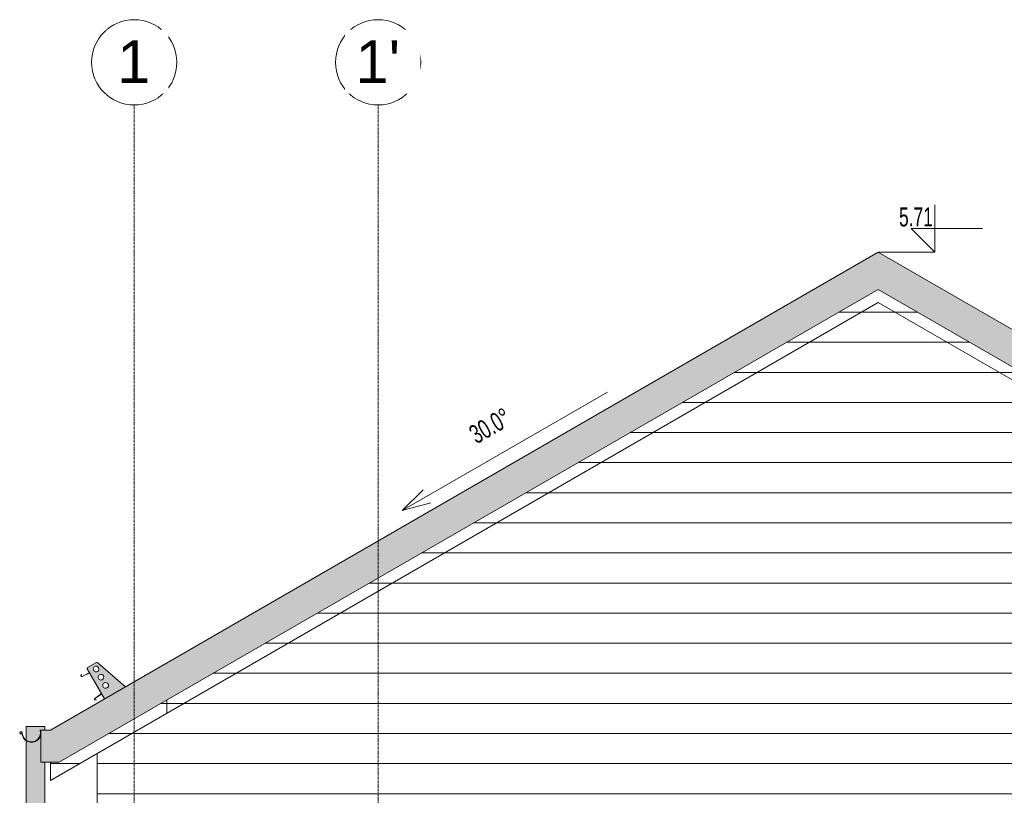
# Model space of a CAD drawing. Header units: centimetres. Extents: x 63272 to 70946, y -123 to 53714.
# Tile 10 of 50: x 64850 to 65369, y 285 to 694. Entities that reach past the tile are written whole.
import ezdxf

# ---------------------------------------------------------------- set-up
doc = ezdxf.new("R2010")
doc.units = ezdxf.units.CM
doc.linetypes.add('Linia siatki', pattern=[2.2225, 1.27, -0.3175, 0.3175, -0.3175])
for name, color, linetype, lineweight in [('A-GENM', 7, 'Continuous', 5), ('A-ROOF', 7, 'Continuous', 5), ('A-ROOF-OTLN', 7, 'Continuous', 5), ('A-ROOF-PATT', 7, 'Continuous', 5), ('A-WALL', 7, 'Continuous', 5), ('A-WALL-PATT', 7, 'Continuous', 5), ('G-ANNO-DIMS', 7, 'Continuous', 5), ('P-PIPE', 7, 'Continuous', 5), ('S-GRID', 7, 'Continuous', 5), ('S-GRID-IDEN', 7, 'Continuous', 5)]:
    doc.layers.add(name, color=color, linetype=linetype, lineweight=lineweight)
doc.styles.add('Arial', font='arial.ttf', dxfattribs={"height": 22.5})
doc.styles.add('Arial Narrow', font='ARIALN.TTF', dxfattribs={"width": 0.8, "height": 10})
pattern_1 = [(0, (65110.82, 0), (0, 15.875), [])]

# ---------------------------------------------------------------- blocks, each defined once
blk = doc.blocks.new('Construction_Roof-Accessories_Lindab_KOTEGL - Construction_Roof-Accessories_Lindab_KOTEGL-9237833-Elewacja w osi B - Wschodnia')
at = {"layer": 'A-GENM', "color": 250, "true_color": 0x2a2a2a}
for centre, radius, start, end in [((65508, 354.33), 0.701, 91.603, 120.0049), ((65508, 354.33), 0.701, 91.603, 120.0049), ((65503.32, 351.86), 0.5, 135.0041, 180.0016), ((65503.32, 351.86), 0.5, 135.0041, 180.0016)]:
    blk.add_arc(centre, radius, start, end, dxfattribs=at)
blk = doc.blocks.new('Construction_Roof-Accessories_Lindab_SNO_KOTEGL - Construction_Roof-Accessories_Lindab_SNO-9284867-Elewacja w osi B - Wschodnia')
at = {"layer": 'A-GENM'}
for p, q in [((65499.55, 348.01), (65499.7, 348.67)), ((65499.81, 348.64), (65499.67, 347.98)), ((65499.7, 348.67), (65499.81, 348.64)), ((65500.09, 347.64), (65503.86, 349.46)), ((65503.93, 349.35), (65500.14, 347.54)), ((65510.28, 338.56), (65504.08, 349.31)), ((65506.78, 336.03), (65510.25, 338.4)), ((65510.31, 338.3), (65506.85, 335.93)), ((65507.54, 335.08), (65506.89, 335.29)), ((65506.93, 335.4), (65507.58, 335.2)), ((65507.58, 335.2), (65507.54, 335.08))]:
    blk.add_line(p, q, dxfattribs=at)
for centre, radius, start, end in [((65499.96, 347.92), 0.42, 167.6381, 295.0988), ((65499.96, 347.92), 0.3, 167.6381, 295), ((65503.97, 349.23), 0.248, 30, 115.6378), ((65503.98, 349.25), 0.115, 30, 115.6378), ((65510.18, 338.5), 0.115, 304.3622, 30), ((65510.17, 338.5), 0.248, 304.3622, 30), ((65507.02, 335.69), 0.42, 124.9012, 252.3619), ((65507.02, 335.69), 0.3, 125, 252.3619)]:
    blk.add_arc(centre, radius, start, end, dxfattribs=at)
blk = doc.blocks.new('ARu Rura spustowa okrągła ___FK_04_0 - Na ziemię _φ10_-9218120-Elewacja w osi B - Wschodnia')
at = {"layer": 'P-PIPE', "true_color": 0x383e42}
for points in [[(65470.55, 274.6), (65480.55, 278.75), (65480.55, 302.33), (65478.42, 302.33), (65478.42, 319.33), (65480.55, 319.33), (65480.55, 321.11), (65470.55, 321.11), (65470.57, 313.99), (65470.8, 313.81), (65472.01, 313.25), (65473.05, 313.05), (65474.25, 313.11), (65475.36, 313.44), (65476.42, 314.1), (65477.18, 314.84), (65477.8, 315.85), (65478.15, 316.98), (65478.19, 318.29), (65477.98, 319.33), (65478.19, 319.33), (65478.41, 318.12), (65478.33, 316.9), (65477.95, 315.73), (65477.18, 314.57), (65476.34, 313.78), (65475.31, 313.21), (65474.18, 312.89), (65472.95, 312.85), (65471.75, 313.12), (65470.55, 313.66), (65470.55, 274.68)], [(65497.06, 248.09), (65507.06, 252.23), (65480.55, 278.75), (65470.55, 274.6), (65496.99, 248.16)], [(65507.06, 12.79), (65507.06, 252.23), (65497.06, 248.09), (65497.06, 20.14), (65506.89, 12.92)], [(65487.55, 6.69), (65507.06, 12.79), (65497.06, 20.14), (65484.57, 16.24), (65487.5, 6.86)]]:
    blk.add_hatch(color=250, dxfattribs=at).paths.add_polyline_path(points)
at = {"layer": 'P-PIPE'}
for p, q in [((65470.55, 321.11), (65470.55, 314.01)), ((65480.55, 321.11), (65470.55, 321.11)), ((65480.55, 319.33), (65480.55, 321.11)), ((65470.55, 313.75), (65470.55, 274.6)), ((65480.55, 278.75), (65480.55, 302.33)), ((65507.06, 252.23), (65480.55, 278.75)), ((65470.55, 274.6), (65497.06, 248.09)), ((65507.06, 12.79), (65507.06, 252.23)), ((65497.06, 248.09), (65497.06, 20.14)), ((65497.06, 20.14), (65484.57, 16.24)), ((65484.57, 16.24), (65487.55, 6.69)), ((65487.55, 6.69), (65507.06, 12.79))]:
    blk.add_line(p, q, dxfattribs=at)
for points, knots in [([(65470.55, 274.6), (65470.55, 274.61), (65470.66, 274.65), (65471.17, 274.86), (65471.97, 275.19), (65472.84, 275.56), (65473.63, 275.88), (65474.25, 276.14), (65474.89, 276.4), (65475.55, 276.68), (65476.2, 276.95), (65476.85, 277.21), (65477.47, 277.47), (65478.25, 277.8), (65479.12, 278.16), (65479.93, 278.49), (65480.43, 278.7), (65480.55, 278.75), (65480.55, 278.75)], [0, 0, 0, 0, 0.083333, 0.166667, 0.25, 0.333333, 0.375, 0.416667, 0.458333, 0.5, 0.541667, 0.583333, 0.625, 0.666667, 0.75, 0.833333, 0.916667, 1, 1, 1, 1]), ([(65497.06, 248.09), (65497.06, 248.09), (65497.18, 248.14), (65497.68, 248.35), (65498.49, 248.68), (65499.36, 249.04), (65500.14, 249.37), (65500.76, 249.62), (65501.41, 249.89), (65502.06, 250.16), (65502.72, 250.43), (65503.36, 250.7), (65503.98, 250.96), (65504.77, 251.28), (65505.64, 251.64), (65506.44, 251.98), (65506.95, 252.18), (65507.06, 252.23), (65507.06, 252.23)], [0, 0, 0, 0, 0.083333, 0.166667, 0.25, 0.333333, 0.375, 0.416667, 0.458333, 0.5, 0.541667, 0.583333, 0.625, 0.666667, 0.75, 0.833333, 0.916667, 1, 1, 1, 1]), ([(65497.06, 20.14), (65497.06, 20.14), (65497.18, 20.06), (65497.6, 19.75), (65498.08, 19.39), (65498.52, 19.07), (65499.01, 18.71), (65499.56, 18.31), (65500.14, 17.88), (65500.76, 17.42), (65501.41, 16.95), (65501.95, 16.55), (65502.39, 16.23), (65502.82, 15.91), (65503.25, 15.59), (65503.67, 15.29), (65504.08, 14.98), (65504.57, 14.62), (65505.11, 14.22), (65505.61, 13.86), (65506.04, 13.54), (65506.53, 13.18), (65506.95, 12.87), (65507.06, 12.79), (65507.06, 12.79)], [0, 0, 0, 0, 0.083333, 0.166667, 0.208333, 0.25, 0.291667, 0.333333, 0.375, 0.416667, 0.458333, 0.5, 0.520833, 0.541667, 0.583333, 0.604167, 0.625, 0.666667, 0.708333, 0.75, 0.791667, 0.833333, 0.916667, 1, 1, 1, 1])]:
    blk.add_open_spline(points, degree=3, knots=knots, dxfattribs=at)
blk = doc.blocks.new('Construction_Roof-Accessories_Lindab_KOTEGL - Construction_Roof-Accessories_Lindab_KOTEGL-V5-Elewacja w osi B - Wschodnia')
at = {"layer": 'A-GENM', "true_color": 0x383e42}
h = blk.add_hatch(color=250, dxfattribs=at)
h.paths.add_polyline_path([(65512, 335.83), (65523.02, 342.2), (65508.32, 354.95), (65507.98, 355.03), (65507.51, 354.86), (65502.97, 352.21), (65502.82, 351.86), (65502.89, 351.61), (65511.11, 337.36)])
h.paths.add_polyline_path([(65512.5, 341.37), (65512, 341.48), (65511.76, 341.59), (65511.45, 341.84), (65511.21, 342.2), (65511.09, 342.53), (65511.05, 342.92), (65511.12, 343.3), (65511.41, 343.82), (65511.55, 343.98), (65511.84, 344.19), (65512.21, 344.33), (65512.72, 344.35), (65512.99, 344.3), (65513.34, 344.14), (65513.7, 343.82), (65513.95, 343.38), (65514.01, 343.21), (65514.05, 342.82), (65513.98, 342.43), (65513.82, 342.07), (65513.57, 341.77), (65513.26, 341.54), (65512.89, 341.41)])
h.paths.add_polyline_path([(65510, 345.7), (65509.61, 345.76), (65509.26, 345.92), (65508.95, 346.17), (65508.66, 346.67), (65508.58, 346.98), (65508.55, 347.25), (65508.62, 347.64), (65508.85, 348.08), (65509.05, 348.31), (65509.35, 348.52), (65509.71, 348.66), (65510.1, 348.7), (65510.49, 348.63), (65510.85, 348.47), (65511.15, 348.22), (65511.37, 347.9), (65511.51, 347.54), (65511.55, 347.15), (65511.45, 346.67), (65511.28, 346.35), (65511.05, 346.08), (65510.76, 345.87), (65510.39, 345.74)])
h.paths.add_polyline_path([(65507.5, 350.03), (65507.11, 350.09), (65506.59, 350.39), (65506.45, 350.5), (65506.23, 350.82), (65506.09, 351.19), (65506.06, 351.61), (65506.11, 351.96), (65506.32, 352.37), (65506.59, 352.67), (65506.84, 352.85), (65507.21, 352.99), (65507.65, 353.02), (65507.99, 352.96), (65508.46, 352.7), (65508.77, 352.37), (65508.87, 352.23), (65509.01, 351.86), (65509.05, 351.47), (65508.98, 351.09), (65508.82, 350.73), (65508.55, 350.41), (65508.25, 350.2), (65507.89, 350.06)])
at = {"layer": 'A-GENM', "color": 250, "true_color": 0x2a2a2a}
for p, q in [((65507.65, 354.93), (65503.07, 352.29)), ((65523.02, 342.2), (65508.46, 354.86)), ((65502.89, 351.61), (65512, 335.83))]:
    blk.add_line(p, q, dxfattribs=at)
for centre, radius, start, end in [((65508, 354.33), 0.701, 49, 120.0049), ((65508, 354.33), 0.701, 91.603, 120.0049), ((65503.32, 351.86), 0.5, 120.0049, 210), ((65503.32, 351.86), 0.5, 135.0041, 180.0016), ((65507.55, 351.52), 1.5, 118.04, 298.04), ((65507.55, 351.52), 1.5, 298.04, 118.04), ((65510.05, 347.2), 1.5, 118.04, 298.04), ((65510.05, 347.2), 1.5, 298.04, 118.04), ((65512.55, 342.87), 1.5, 118.04, 298.04), ((65512.55, 342.87), 1.5, 298.04, 118.04)]:
    blk.add_arc(centre, radius, start, end, dxfattribs=at)
blk = doc.blocks.new('Construction_Roof-Accessories_Lindab_SNO_KOTEGL - Construction_Roof-Accessories_Lindab_SNO-V6-Elewacja w osi B - Wschodnia')
at = {"layer": 'A-GENM'}
for p, q in [((65499.55, 348.01), (65499.7, 348.67)), ((65499.81, 348.64), (65499.67, 347.98)), ((65499.7, 348.67), (65499.81, 348.64)), ((65500.09, 347.64), (65503.86, 349.46)), ((65503.93, 349.35), (65500.14, 347.54)), ((65510.28, 338.56), (65504.08, 349.31)), ((65504.19, 349.36), (65510.38, 338.63)), ((65506.78, 336.03), (65510.25, 338.4)), ((65510.31, 338.3), (65506.85, 335.93)), ((65507.54, 335.08), (65506.89, 335.29)), ((65506.93, 335.4), (65507.58, 335.2)), ((65507.58, 335.2), (65507.54, 335.08))]:
    blk.add_line(p, q, dxfattribs=at)
for centre, radius, start, end in [((65499.96, 347.92), 0.42, 167.6381, 295.0988), ((65499.96, 347.92), 0.3, 167.6381, 295), ((65503.97, 349.23), 0.248, 30, 115.6378), ((65503.98, 349.25), 0.115, 30, 115.6378), ((65510.18, 338.5), 0.115, 304.3622, 30), ((65510.17, 338.5), 0.248, 304.3622, 30), ((65507.02, 335.69), 0.42, 124.9012, 252.3619), ((65507.02, 335.69), 0.3, 125, 252.3619)]:
    blk.add_arc(centre, radius, start, end, dxfattribs=at)
blk = doc.blocks.new('Siatka - M_Symbol siatki - okrąg mniejszy-7853319-Elewacja w osi B - Wschodnia')
at = {"layer": 'S-GRID-IDEN'}
blk.add_circle((65527.61, -71.24), 22.5, dxfattribs=at)
blk = doc.blocks.new('Rzędne punktów - Znacznik rzędnej-817464-Elewacja w osi B - Wschodnia')
at = {"layer": 'G-ANNO-DIMS'}
for p, q in [((66368.92, 0), (66368.92, 25)), ((66356.42, 12.5), (66368.92, 0)), ((66356.42, 12.5), (66393.92, 12.5))]:
    blk.add_line(p, q, dxfattribs=at)

msp = doc.modelspace()

# ---------------------------------------------------------------- hatches: boundary and pattern name
at = {"layer": 'A-ROOF-OTLN', "true_color": 0x383e42}
msp.add_hatch(color=250, dxfattribs=at).paths.add_polyline_path([(64855.48, 312.85), (64856.78, 312.91), (64858.08, 313.33), (64858.95, 313.83), (64859.83, 314.69), (64860.52, 315.85), (64860.86, 316.98), (64860.93, 318.17), (64860.67, 319.33), (64860.51, 319.33), (64860.74, 318.12), (64860.65, 316.9), (64860.25, 315.73), (64859.55, 314.68), (64858.86, 314.01), (64857.84, 313.41), (64856.7, 313.08), (64855.48, 313.05), (64854.28, 313.33), (64853.18, 313.92), (64852.4, 314.59), (64851.71, 315.55), (64851.29, 316.65), (64851.05, 318.18), (64850.79, 318.43), (64850.44, 318.52), (64850.1, 318.43), (64849.84, 318.16), (64849.75, 317.83), (64849.84, 317.48), (64850.1, 317.23), (64850.44, 317.13), (64850.44, 317.33), (64850.19, 317.4), (64850.01, 317.58), (64849.94, 317.83), (64850.01, 318.08), (64850.19, 318.26), (64850.44, 318.33), (64850.69, 318.26), (64850.88, 318.08), (64850.94, 317.83), (64851.1, 316.61), (64851.54, 315.47), (64852.25, 314.46), (64853.33, 313.59), (64854.36, 313.1), (64854.72, 313.02)])
at = {"layer": 'A-ROOF-PATT', "true_color": 0xc7ae96}
for points in [[(64870.5, 302.33), (65302.59, 551.8), (65302.59, 571.43), (64865.94, 319.33), (64866.26, 318.16)], [(65734.68, 302.33), (65739.24, 319.33), (65302.59, 571.43), (65302.59, 551.8), (65711.58, 315.67)], [(64862, 302.33), (64870.5, 302.33), (64865.94, 319.33), (64860.94, 319.33), (64860.94, 302.33)]]:
    msp.add_hatch(color=253, dxfattribs=at).paths.add_polyline_path(points)
at = {"layer": 'A-ROOF-PATT'}
h = msp.add_hatch(dxfattribs=at)
h.set_pattern_fill('FP_3', color=256, style=0, pattern_type=2)
h.set_pattern_definition(pattern_1)
h.paths.add_polyline_path([(65739.24, 292.77), (65739.24, 302.33), (65734.68, 302.33), (65674.72, 336.95), (65667.79, 334.02), (65734.77, 295.35)])
h.paths.add_polyline_path([(64865.94, 292.77), (64937.39, 334.02), (64930.46, 336.95), (64870.5, 302.33), (64865.94, 302.33), (64865.94, 295.35)])
h.paths.add_polyline_path([(65307.24, 542.19), (65304.02, 550.97), (65302.59, 551.8), (65301.16, 550.97), (65297.94, 542.19), (65302.59, 544.87)])
at = {"layer": 'A-WALL-PATT'}
h = msp.add_hatch(dxfattribs=at)
h.set_pattern_fill('FP_3', color=256, style=0, pattern_type=2)
h.set_pattern_definition(pattern_1)
h.paths.add_polyline_path([(65309.39, 25), (65677.79, 25), (65677.79, 328.25), (65667.79, 334.02), (65674.72, 336.95), (65304.02, 550.97), (65307.24, 542.19), (65302.59, 544.87), (65297.94, 542.19), (65301.16, 550.97), (64930.46, 336.95), (64937.39, 334.02), (64927.39, 328.25), (64927.39, 25), (65304.87, 25)])
h.paths.add_polyline_path([(65560.59, 101.14), (65422.59, 101.19), (65422.59, 105), (65421.59, 105), (65421.59, 230), (65561.59, 230), (65561.59, 105), (65560.59, 105), (65560.59, 101.14)])
h.paths.add_polyline_path([(65178.33, 101.14), (65044.59, 101.19), (65044.59, 105), (65043.59, 105), (65043.59, 230), (65183.59, 230), (65183.59, 105), (65182.59, 105), (65182.59, 101.14)])
h = msp.add_hatch(dxfattribs=at)
h.set_pattern_fill('FP_3', color=256, style=0, pattern_type=2)
h.set_pattern_definition(pattern_1)
h.paths.add_polyline_path([(64890.59, 25), (64927.39, 25), (64927.39, 328.25), (64890.59, 307), (64890.59, 33.02)])

# ---------------------------------------------------------------- linework, layer by layer
at = {"layer": 'A-ROOF'}
for p, q in [((64865.94, 292.77), (65302.59, 544.87)), ((65302.59, 544.87), (65677.79, 328.25)), ((64865.94, 302.33), (64865.94, 292.77))]:
    msp.add_line(p, q, dxfattribs=at)
at = {"layer": 'A-ROOF-OTLN'}
for p, q in [((65302.59, 571.43), (64865.94, 319.33)), ((65739.24, 319.33), (65302.59, 571.43)), ((65302.59, 551.8), (64870.5, 302.33)), ((65734.68, 302.33), (65302.59, 551.8)), ((64850.44, 317.13), (64850.44, 317.33)), ((64860.71, 319.33), (64860.51, 319.33)), ((64860.94, 302.33), (64860.94, 319.33)), ((64865.94, 319.33), (64860.94, 319.33)), ((64870.5, 302.33), (64860.94, 302.33))]:
    msp.add_line(p, q, dxfattribs=at)
for centre, radius, start, end in [((64850.44, 317.83), 0.695, 360, 270), ((64850.44, 317.83), 0.5, 360, 270), ((64855.94, 317.83), 5, 180, 17.4576), ((64855.94, 317.83), 4.8, 180, 18.1904)]:
    msp.add_arc(centre, radius, start, end, dxfattribs=at)
at = {"layer": 'A-WALL'}
for p, q in [((64927.39, 335.17), (64927.39, 328.25)), ((64890.59, 25), (64890.59, 307))]:
    msp.add_line(p, q, dxfattribs=at)
at = {"layer": 'G-ANNO-DIMS'}
for p, q in [((65302.59, 571.43), (65332.52, 571.43)), ((65051.54, 435.14), (65062.52, 446.13)), ((65051.54, 435.14), (65066.54, 439.16))]:
    msp.add_line(p, q, dxfattribs=at)
at = {"layer": 'S-GRID', "color": 9, "linetype": 'Linia siatki', "true_color": 0xc0c0c0}
for p, q in [((64910.14, -48.74), (64910.14, 649.07)), ((65038.81, -48.74), (65038.81, 649.07))]:
    msp.add_line(p, q, dxfattribs=at)

# ---------------------------------------------------------------- block references
at = {"layer": 'A-GENM', "color": 250, "true_color": 0x2a2a2a}
for name in ['Construction_Roof-Accessories_Lindab_KOTEGL - Construction_Roof-Accessories_Lindab_KOTEGL-V5-Elewacja w osi B - Wschodnia', 'Construction_Roof-Accessories_Lindab_KOTEGL - Construction_Roof-Accessories_Lindab_KOTEGL-9237833-Elewacja w osi B - Wschodnia', 'Construction_Roof-Accessories_Lindab_KOTEGL - Construction_Roof-Accessories_Lindab_KOTEGL-9237833-Elewacja w osi B - Wschodnia', 'Construction_Roof-Accessories_Lindab_KOTEGL - Construction_Roof-Accessories_Lindab_KOTEGL-9237833-Elewacja w osi B - Wschodnia', 'Construction_Roof-Accessories_Lindab_KOTEGL - Construction_Roof-Accessories_Lindab_KOTEGL-9237833-Elewacja w osi B - Wschodnia', 'Construction_Roof-Accessories_Lindab_KOTEGL - Construction_Roof-Accessories_Lindab_KOTEGL-9237833-Elewacja w osi B - Wschodnia', 'Construction_Roof-Accessories_Lindab_KOTEGL - Construction_Roof-Accessories_Lindab_KOTEGL-9237833-Elewacja w osi B - Wschodnia', 'Construction_Roof-Accessories_Lindab_KOTEGL - Construction_Roof-Accessories_Lindab_KOTEGL-9237833-Elewacja w osi B - Wschodnia', 'Construction_Roof-Accessories_Lindab_KOTEGL - Construction_Roof-Accessories_Lindab_KOTEGL-9237833-Elewacja w osi B - Wschodnia']:
    msp.add_blockref(name, (-617.47, 0), dxfattribs=at)
at = {"layer": 'A-GENM'}
for name in ['Construction_Roof-Accessories_Lindab_SNO_KOTEGL - Construction_Roof-Accessories_Lindab_SNO-9284867-Elewacja w osi B - Wschodnia', 'Construction_Roof-Accessories_Lindab_SNO_KOTEGL - Construction_Roof-Accessories_Lindab_SNO-9284867-Elewacja w osi B - Wschodnia', 'Construction_Roof-Accessories_Lindab_SNO_KOTEGL - Construction_Roof-Accessories_Lindab_SNO-9284867-Elewacja w osi B - Wschodnia', 'Construction_Roof-Accessories_Lindab_SNO_KOTEGL - Construction_Roof-Accessories_Lindab_SNO-9284867-Elewacja w osi B - Wschodnia', 'Construction_Roof-Accessories_Lindab_SNO_KOTEGL - Construction_Roof-Accessories_Lindab_SNO-V6-Elewacja w osi B - Wschodnia']:
    msp.add_blockref(name, (-617.47, 0), dxfattribs=at)
at = {"layer": 'G-ANNO-DIMS'}
msp.add_blockref('Rzędne punktów - Znacznik rzędnej-817464-Elewacja w osi B - Wschodnia', (-1036.4, 571.43), dxfattribs=at)
at = {"layer": 'P-PIPE'}
msp.add_blockref('ARu Rura spustowa okrągła ___FK_04_0 - Na ziemię _φ10_-9218120-Elewacja w osi B - Wschodnia', (-617.47, 0), dxfattribs=at)
at = {"layer": 'S-GRID-IDEN'}
for p in [(-617.47, 742.81), (-488.8, 742.81)]:
    msp.add_blockref('Siatka - M_Symbol siatki - okrąg mniejszy-7853319-Elewacja w osi B - Wschodnia', p, dxfattribs=at)

# ---------------------------------------------------------------- texts
at = {"layer": 'G-ANNO-DIMS', "insert": (65313.56, 595.01), "char_height": 10, "width": 21.4907, "attachment_point": 1, "line_spacing_factor": 0.974696, "style": 'Arial Narrow'}
msp.add_mtext('5.71', dxfattribs=at)

# ---------------------------------------------------------------- next in the draw order: texts
at = {"layer": 'G-ANNO-DIMS', "insert": (65085.72, 478.65), "char_height": 10, "width": 26.7713, "attachment_point": 1, "rotation": 30, "line_spacing_factor": 0.974696, "style": 'Arial Narrow', "bg_fill": 3, "box_fill_scale": 1.25, "bg_fill_color": 256, "bg_fill_true_color": 13158600, "bg_fill_transparency": 0}
msp.add_mtext('30.0°', dxfattribs=at)
at = {"layer": 'S-GRID-IDEN', "char_height": 22.5, "attachment_point": 1, "style": 'Arial', "bg_fill": 3, "box_fill_scale": 1.25, "bg_fill_color": 256, "bg_fill_true_color": 13158600, "bg_fill_transparency": 0}
for s, insert, width in [('\\fArial|b0|i0|c238|p34|;1', (64901.21, 683.2), 21.2447), ("1'", (65026.91, 683.2), 28.4599)]:
    msp.add_mtext(s, dxfattribs=dict(at, insert=insert, width=width))

# ---------------------------------------------------------------- next in the draw order: linework, layer by layer
at = {"layer": 'G-ANNO-DIMS'}
msp.add_line((65159.8, 497.64), (65051.54, 435.14), dxfattribs=at)

doc.saveas('drawing.dxf')
